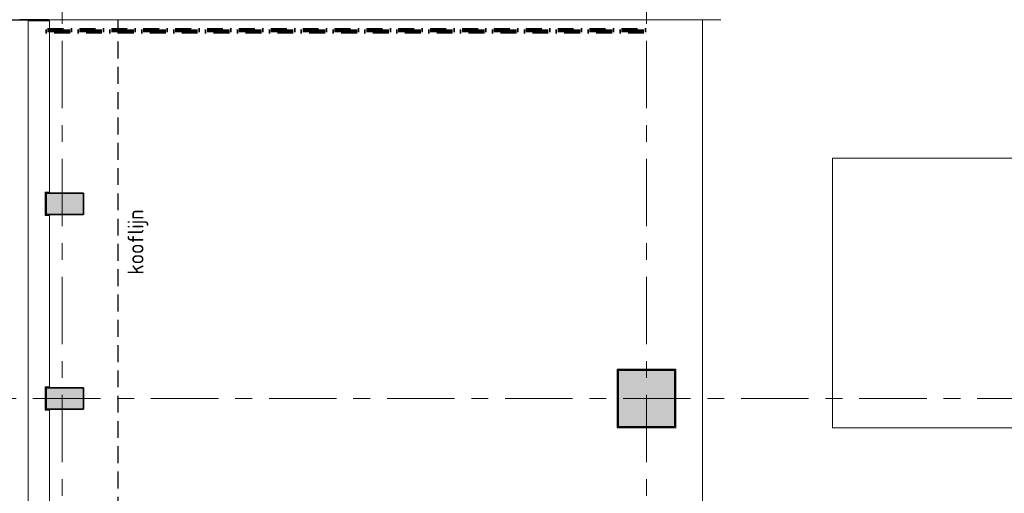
# Model space of a CAD drawing. Extents: x 3176 to 58266, y 1852 to 38199.
# Tile 90 of 256: x 37117 to 46386, y 12936 to 17395. Entities that reach past the tile are written whole.
import ezdxf

# ---------------------------------------------------------------- set-up
doc = ezdxf.new("R2010")
doc.units = 0
doc.header["$LTSCALE"] = 50
for name, pattern in [('HIDDEN2', [4.7625, 3.175, -1.5875]), ('Onderlegger 1e verdieping$0$brandscheiding 2', [6, 0, -1.5, 3, -1.5]), ('Onderlegger 1e verdieping$0$stramien', [22.225, 12.7, -3.175, 3.175, -3.175])]:
    doc.linetypes.add(name, pattern=pattern)
doc.layers.get('0').update_dxf_attribs({"linetype": 'CONTINUOUS'})
doc.layers.add('IWTEKST', color=2, linetype='CONTINUOUS')
for name, color, linetype, lineweight in [('Onderlegger 1e verdieping$0$A-FLOR-OTLN', 8, 'CONTINUOUS', 18), ('Onderlegger 1e verdieping$0$A-GENM', 8, 'CONTINUOUS', 18), ('Onderlegger 1e verdieping$0$A-GLAZ', 8, 'CONTINUOUS', 25), ('Onderlegger 1e verdieping$0$A-WALL-MBNI', 8, 'CONTINUOUS', 25), ('Onderlegger 1e verdieping$0$A-WALL-PATT', 8, 'CONTINUOUS', 50), ('Onderlegger 1e verdieping$0$I-WALL', 8, 'CONTINUOUS', 25), ('Onderlegger 1e verdieping$0$S-COLS', 8, 'CONTINUOUS', 18), ('Onderlegger 1e verdieping$0$S-GRID', 8, 'CONTINUOUS', 18)]:
    doc.layers.add(name, color=color, linetype=linetype, lineweight=lineweight)
doc.styles.get("Standard").update_dxf_attribs({"font": 'isocp.shx'})

# ---------------------------------------------------------------- blocks, each defined once
blk = doc.blocks.new('Onderlegger 1e verdieping$0$65_KU_brandscheiding_v1 - 60m 2-4475365-Plotview 1e Verdieping - schaal 1 op 100')
at = {"layer": 'Onderlegger 1e verdieping$0$A-GENM', "linetype": 'Onderlegger 1e verdieping$0$brandscheiding 2', "lineweight": 100}
for p, q in [((5640.4, -100), (0, -100)), ((0, -100), (0, -110)), ((0, -110), (5640.4, -110)), ((5640.4, -110), (5640.4, -100))]:
    blk.add_line(p, q, dxfattribs=at)
blk = doc.blocks.new('Onderlegger 1e verdieping$0$42_KA leemstuc betonkolomafwerking - Type-V66-Plotview 1e Verdieping - schaal 1 op 100')
at = {"layer": 'Onderlegger 1e verdieping$0$A-GENM'}
h = blk.add_hatch(dxfattribs=at)
h.set_pattern_fill('FP_77', color=256, style=0, pattern_type=2)
h.set_pattern_definition([(0, (-43016.6, -13828.2), (406.4, 101.6), [33.528, -271.272, 33.528, -1896.872]), (0, (-43016.6, -13828.2), (406.4, 101.6), [-338.328, -271.272, 33.528, -576.072, -1016]), (0, (-43016.6, -13828.2), (406.4, 101.6), [-1219.2, 33.528, -271.272, 33.528, -677.672]), (0, (-43016.6, -13828.2), (406.4, 101.6), [-1557.528, -169.672, 33.528, -474.472]), (120, (-42864.2, -13777.4), (-291.18818, 301.15272), [33.528, -271.272, 33.528, -1896.872]), (120, (-42864.2, -13777.4), (-291.18818, 301.15272), [-338.328, -271.272, 33.528, -576.072, -1016]), (120, (-42864.2, -13777.4), (-291.18818, 301.15272), [-1219.2, 33.528, -271.272, 33.528, -677.672]), (120, (-42864.2, -13777.4), (-291.18818, 301.15272), [-1557.528, -169.672, 33.528, -474.472]), (240, (-42813.4, -13574.2), (-115.21182, -402.75272), [33.528, -271.272, 33.528, -1896.872]), (240, (-42813.4, -13574.2), (-115.21182, -402.75272), [-338.328, -271.272, 33.528, -576.072, -1016]), (240, (-42813.4, -13574.2), (-115.21182, -402.75272), [-1219.2, 33.528, -271.272, 33.528, -677.672]), (240, (-42813.4, -13574.2), (-115.21182, -402.75272), [-1557.528, -169.672, 33.528, -474.472])])
h.paths.add_polyline_path([(-277, -277), (277, -277), (277, 277), (-277, 277)], flags=0)
h.paths.add_polyline_path([(-267, -267), (-267, 267), (267, 267), (267, -267)], flags=0)
for p, q in [((277, 277), (-277, 277)), ((-277, 277), (-277, -277)), ((-267, 267), (267, 267)), ((-267, -267), (-267, 267)), ((267, 267), (267, -267)), ((277, -277), (277, 277)), ((-277, -277), (277, -277)), ((267, -267), (-267, -267))]:
    blk.add_line(p, q, dxfattribs=at)
blk = doc.blocks.new('Onderlegger 1e verdieping$0$32_KA_vensterbank tussen publiekshal en kantoren eersteverdieping - 32_KA_vensterbank tussen publiekshal en kantoren eersteverdieping-10154749-Plotview 1e Verdieping - schaal 1 op 100')
at = {"layer": 'Onderlegger 1e verdieping$0$A-WALL-MBNI'}
for p, q in [((37386.6, 17393.2), (37116.6, 17393.2)), ((37386.6, 17383.2), (37386.6, 17393.2)), ((37356.6, 15771.2), (37366.6, 15771.2)), ((37371.6, 15771.2), (37386.6, 15771.2)), ((37356.6, 13938.2), (37366.6, 13938.2)), ((37371.6, 13938.2), (37386.6, 13938.2)), ((37366.6, 13718.2), (37356.6, 13718.2)), ((37386.6, 13718.2), (37371.6, 13718.2))]:
    blk.add_line(p, q, dxfattribs=at)
blk = doc.blocks.new('Onderlegger 1e verdieping$0$vensterbank tweede verdieping1 - vensterbank tweede verdieping-12034844-Plotview 1e Verdieping - schaal 1 op 100')
at = {"layer": 'Onderlegger 1e verdieping$0$A-GLAZ', "lineweight": 18}
for p, q in [((37396.6, 17383.2), (37196.6, 17383.2)), ((37196.6, 17383.2), (37196.6, 12042.7)), ((37396.6, 17295.2), (37396.6, 17383.2)), ((37396.6, 15771.9), (37396.6, 17285.2)), ((37356.6, 15551.2), (37356.6, 15771.9)), ((37356.6, 15771.9), (37396.6, 15771.9)), ((37396.6, 15551.2), (37356.6, 15551.2)), ((37396.6, 13938.5), (37396.6, 15551.2)), ((37356.6, 13717.9), (37356.6, 13938.5)), ((37356.6, 13938.5), (37396.6, 13938.5)), ((37396.6, 13717.9), (37356.6, 13717.9)), ((37396.6, 12105.2), (37396.6, 13717.9))]:
    blk.add_line(p, q, dxfattribs=at)
blk = doc.blocks.new('Onderlegger 1e verdieping$0$22_Leemstuc tegen borstwering - 22_Leemstuc tegen borstwering-12075136-Plotview 1e Verdieping - schaal 1 op 100')
at = {"layer": 'Onderlegger 1e verdieping$0$A-WALL-PATT', "lineweight": 25}
h = blk.add_hatch(color=256, dxfattribs=at)
h.paths.add_polyline_path([(53916.6, 2678.2), (53916.6, 2683.2), (53911.3, 2683.2), (53911.3, 2678.2)], flags=0)
h.paths.add_polyline_path([(52283.6, 2678.2), (52287.9, 2678.2), (52287.9, 2683.2), (52283.6, 2683.2)], flags=0)
h.paths.add_polyline_path([(50244.6, 2678.2), (50249.6, 2678.2), (50249.6, 2683.2), (50244.6, 2683.2)], flags=0)
h.paths.add_polyline_path([(50449.6, 2678.2), (50454.6, 2678.2), (50454.6, 2683.2), (50449.6, 2683.2)], flags=0)
h.paths.add_polyline_path([(52077.9, 2678.2), (52083.6, 2678.2), (52083.6, 2683.2), (52077.9, 2683.2)], flags=0)
h.paths.add_polyline_path([(48411.3, 2678.2), (48416.6, 2678.2), (48416.6, 2683.2), (48411.3, 2683.2), (48411.3, 2678.2)], flags=0)
h.paths.add_polyline_path([(48621.3, 2678.2), (48621.3, 2683.2), (48616.6, 2683.2), (48616.6, 2678.2)], flags=0)
h.paths.add_polyline_path([(46583.6, 2678.2), (46583.6, 2683.2), (46577.9, 2683.2), (46577.9, 2678.2)], flags=0)
h.paths.add_polyline_path([(46787.9, 2678.2), (46787.9, 2683.2), (46783.6, 2683.2), (46783.6, 2678.2)], flags=0)
h.paths.add_polyline_path([(44744.6, 2678.2), (44749.6, 2678.2), (44749.6, 2683.2), (44744.6, 2683.2), (44744.6, 2678.2)], flags=0)
h.paths.add_polyline_path([(42911.3, 2678.2), (42916.6, 2678.2), (42916.6, 2683.2), (42911.3, 2683.2), (42911.3, 2678.2)], flags=0)
h.paths.add_polyline_path([(43121.3, 2678.2), (43121.3, 2683.2), (43116.6, 2683.2), (43116.6, 2678.2)], flags=0)
h.paths.add_polyline_path([(44949.6, 2678.2), (44954.6, 2678.2), (44954.6, 2683.2), (44949.6, 2683.2)], flags=0)
h.paths.add_polyline_path([(41283.6, 2678.2), (41287.9, 2678.2), (41287.9, 2683.2), (41283.6, 2683.2)], flags=0)
h.paths.add_polyline_path([(41077.9, 2678.2), (41083.6, 2678.2), (41083.6, 2683.2), (41077.9, 2683.2), (41077.9, 2678.2)], flags=0)
h.paths.add_polyline_path([(39244.6, 2678.2), (39249.6, 2678.2), (39249.6, 2683.2), (39244.6, 2683.2), (39244.6, 2678.2)], flags=0)
h.paths.add_polyline_path([(39449.6, 2678.2), (39454.6, 2678.2), (39454.6, 2683.2), (39449.6, 2683.2)], flags=0)
h.paths.add_polyline_path([(54166.6, 2928.2), (54166.6, 2938.5), (54161.6, 2938.5), (54161.6, 2928.2)], flags=0)
h.paths.add_polyline_path([(37371.6, 2928.2), (37371.6, 2938.6), (37366.6, 2938.6), (37366.6, 2928.2)], flags=0)
h.paths.add_polyline_path([(37371.6, 4551.2), (37371.6, 4561.2), (37366.6, 4561.2), (37366.6, 4551.2)], flags=0)
h.paths.add_polyline_path([(54166.6, 4761.2), (54166.6, 4761.9), (54165.9, 4761.2)], flags=0)
h.paths.add_polyline_path([(37366.6, 4761.9), (37371.6, 4761.9), (37371.6, 4771.9), (37366.6, 4771.9)], flags=0)
h.paths.add_polyline_path([(37366.6, 6384.5), (37371.6, 6384.5), (37371.6, 6394.5), (37366.6, 6394.5)], flags=0)
h.paths.add_polyline_path([(37366.6, 6595.2), (37371.6, 6595.2), (37371.6, 6605.2), (37366.6, 6605.2)], flags=0)
h.paths.add_polyline_path([(37366.6, 8217.9), (37371.6, 8217.9), (37371.6, 8227.9), (37366.6, 8227.9), (37366.6, 8217.9)], flags=0)
h.paths.add_polyline_path([(37366.6, 8428.5), (37371.6, 8428.5), (37371.6, 8438.5), (37366.6, 8438.5)], flags=0)
h.paths.add_polyline_path([(37366.6, 10051.2), (37371.6, 10051.2), (37371.6, 10061.2), (37366.6, 10061.2)], flags=0)
h.paths.add_polyline_path([(37366.6, 10261.9), (37371.6, 10261.9), (37371.6, 10271.9), (37366.6, 10271.9)], flags=0)
h.paths.add_polyline_path([(37366.6, 11884.5), (37371.6, 11884.5), (37371.6, 11894.5), (37366.6, 11894.5)], flags=0)
h.paths.add_polyline_path([(37371.6, 12095.2), (37371.6, 12105.2), (37366.6, 12105.2), (37366.6, 12095.2)], flags=0)
h.paths.add_polyline_path([(37371.6, 13717.9), (37371.6, 13727.9), (37366.6, 13727.9), (37366.6, 13717.9)], flags=0)
h.paths.add_polyline_path([(54166.6, 13718.2), (54166.6, 13718.2), (54161.6, 13718.2)], flags=0)
h.paths.add_polyline_path([(37366.6, 13928.5), (37371.6, 13928.5), (37371.6, 13938.5), (37366.6, 13938.5)], flags=0)
h.paths.add_polyline_path([(37366.6, 15551.2), (37371.6, 15551.2), (37371.6, 15561.2), (37366.6, 15561.2)], flags=0)
h.paths.add_polyline_path([(54166.6, 15761.2), (54166.6, 15761.9), (54165.9, 15761.2)], flags=0)
h.paths.add_polyline_path([(37366.6, 15761.9), (37371.6, 15761.9), (37371.6, 15771.9), (37366.6, 15771.9)], flags=0)
h.paths.add_polyline_path([(37366.6, 17383.2), (37371.6, 17383.2), (37371.6, 17389.9), (37366.6, 17389.9)], flags=0)
h.paths.add_polyline_path([(30283.6, 19178.2), (30293.3, 19178.2), (30293.3, 19183.2), (30283.6, 19183.2)], flags=0)
h.paths.add_polyline_path([(30073.3, 19178.2), (30083.6, 19178.2), (30083.6, 19183.2), (30073.3, 19183.2)], flags=0)
h.paths.add_polyline_path([(26626.6, 19178.2), (26626.6, 19183.2), (26616.6, 19183.2), (26616.6, 19178.2)], flags=0)
h.paths.add_polyline_path([(24793.3, 19178.2), (24793.3, 19183.2), (24783.6, 19183.2), (24783.6, 19178.2)], flags=0)
h.paths.add_polyline_path([(28459.9, 19178.2), (28459.9, 19183.2), (28449.6, 19183.2), (28449.6, 19178.2)], flags=0)
h.paths.add_polyline_path([(28239.9, 19178.2), (28249.6, 19178.2), (28249.6, 19183.2), (28239.9, 19183.2)], flags=0)
h.paths.add_polyline_path([(26406.6, 19178.2), (26416.6, 19178.2), (26416.6, 19183.2), (26406.6, 19183.2)], flags=0)
h.paths.add_polyline_path([(24583.2, 19178.2), (24583.2, 19183.2), (24573.3, 19183.2), (24573.3, 19178.2)], flags=0)
h.paths.add_polyline_path([(21126.6, 19178.2), (21126.6, 19183.2), (21116.6, 19183.2), (21116.6, 19178.2)], flags=0)
h.paths.add_polyline_path([(20906.6, 19178.2), (20916.6, 19178.2), (20916.6, 19183.2), (20906.6, 19183.2)], flags=0)
h.paths.add_polyline_path([(22949.6, 19178.2), (22959.9, 19178.2), (22959.9, 19183.2), (22949.6, 19183.2)], flags=0)
h.paths.add_polyline_path([(22749.6, 19178.2), (22749.6, 19183.2), (22739.9, 19183.2), (22739.9, 19178.2)], flags=0)
h.paths.add_polyline_path([(19083.6, 19178.2), (19083.6, 19183.2), (19073.3, 19183.2), (19073.3, 19178.2)], flags=0)
h.paths.add_polyline_path([(19283.6, 19178.2), (19293.3, 19178.2), (19293.3, 19183.2), (19283.6, 19183.2)], flags=0)
h.paths.add_polyline_path([(15626.6, 19178.2), (15626.6, 19183.2), (15616.6, 19183.2), (15616.6, 19178.2)], flags=0)
h.paths.add_polyline_path([(15406.6, 19178.2), (15416.6, 19178.2), (15416.6, 19183.2), (15406.6, 19183.2)], flags=0)
h.paths.add_polyline_path([(17239.9, 19178.2), (17249.6, 19178.2), (17249.6, 19183.2), (17239.9, 19183.2), (17239.9, 19178.2)], flags=0)
h.paths.add_polyline_path([(17459.9, 19178.2), (17459.9, 19183.2), (17449.6, 19183.2), (17449.6, 19178.2)], flags=0)
h.paths.add_polyline_path([(13793.3, 19178.2), (13793.3, 19183.2), (13783.6, 19183.2), (13783.6, 19178.2)], flags=0)
h.paths.add_polyline_path([(13583.6, 19178.2), (13583.6, 19183.2), (13573.3, 19183.2), (13573.3, 19178.2)], flags=0)
h.paths.add_polyline_path([(10116.6, 19178.2), (10126.6, 19178.2), (10126.6, 19183.2), (10116.6, 19183.2)], flags=0)
h.paths.add_polyline_path([(11959.9, 19178.2), (11959.9, 19183.2), (11949.6, 19183.2), (11949.6, 19178.2)], flags=0)
h.paths.add_polyline_path([(9906.6, 19178.2), (9916.6, 19178.2), (9916.6, 19183.2), (9906.6, 19183.2)], flags=0)
h.paths.add_polyline_path([(11739.9, 19178.2), (11749.6, 19178.2), (11749.6, 19183.2), (11739.9, 19183.2)], flags=0)
h.paths.add_polyline_path([(8293.3, 19178.2), (8293.3, 19183.2), (8283.6, 19183.2), (8283.6, 19178.2)], flags=0)
h.paths.add_polyline_path([(8083.6, 19178.2), (8083.6, 19183.2), (8073.3, 19183.2), (8073.3, 19178.2)], flags=0)
h.paths.add_polyline_path([(4616.6, 19178.2), (4631.6, 19178.2), (4631.6, 19183.2), (4616.6, 19183.2)], flags=0)
h.paths.add_polyline_path([(6249.6, 19178.2), (6249.6, 19183.2), (6239.9, 19183.2), (6239.9, 19178.2)], flags=0)
h.paths.add_polyline_path([(6449.6, 19178.2), (6459.9, 19178.2), (6459.9, 19183.2), (6449.6, 19183.2)], flags=0)
h.paths.add_polyline_path([(54166.6, 19218.2), (54166.6, 19218.2), (54166.6, 19218.2)], flags=0)
h.paths.add_polyline_path([(4371.6, 19428.2), (4371.5, 19443.2), (4366.6, 19443.2), (4366.6, 19428.2)], flags=0)
h.paths.add_polyline_path([(54166.6, 19428.2), (54166.6, 19428.5), (54166.3, 19428.2)], flags=0)
h.paths.add_polyline_path([(4371.6, 21046.4), (4371.6, 21051.5), (4366.6, 21051.5), (4366.6, 21046.4)], flags=0)
h.paths.add_polyline_path([(4371.6, 21271.5), (4371.6, 21276.7), (4366.6, 21276.7), (4366.6, 21271.5)], flags=0)
h.paths.add_polyline_path([(4366.6, 22879.7), (4371.6, 22879.7), (4371.6, 22884.9), (4366.6, 22884.9)], flags=0)
h.paths.add_polyline_path([(4366.6, 23104.9), (4371.6, 23104.9), (4371.5, 23110), (4366.6, 23110)], flags=0)
h.paths.add_polyline_path([(4366.6, 24713), (4371.6, 24713), (4371.6, 24718.2), (4366.6, 24718.2), (4366.6, 24713)], flags=0)
h.paths.add_polyline_path([(54166.6, 24718.2), (54166.6, 24718.2), (54166.6, 24718.2)], flags=0)
h.paths.add_polyline_path([(4371.6, 24728.2), (4371.6, 24728.2), (4366.6, 24728.2)], flags=0)
h.paths.add_polyline_path([(54166.6, 24928.2), (54166.6, 24928.5), (54166.3, 24928.2)], flags=0)
h.paths.add_polyline_path([(4371.6, 24938.2), (4371.5, 24943.4), (4366.6, 24943.4), (4366.6, 24938.2), (4371.6, 24938.2)], flags=0)
h.paths.add_polyline_path([(4371.6, 26546.4), (4371.6, 26551.5), (4366.6, 26551.5), (4366.6, 26546.4)], flags=0)
h.paths.add_polyline_path([(4371.6, 26761.2), (4371.6, 26761.5), (4366.9, 26761.2)], flags=0)
h.paths.add_polyline_path([(4366.6, 26771.5), (4371.6, 26771.5), (4371.5, 26776.7), (4366.6, 26776.7)], flags=0)
h.paths.add_polyline_path([(4371.6, 28379.7), (4371.6, 28384.9), (4366.6, 28384.9), (4366.6, 28379.7)], flags=0)
h.paths.add_polyline_path([(4371.6, 28604.9), (4371.5, 28610), (4366.6, 28610), (4366.6, 28604.9), (4371.6, 28604.9)], flags=0)
h.paths.add_polyline_path([(4366.6, 30213), (4371.6, 30213), (4371.6, 30218.2), (4366.6, 30218.2), (4366.6, 30213)], flags=0)
h.paths.add_polyline_path([(4371.6, 30438.2), (4371.6, 30443.4), (4366.6, 30443.4), (4366.6, 30438.2)], flags=0)
h.paths.add_polyline_path([(4366.6, 32046.4), (4371.6, 32046.4), (4371.6, 32051.5), (4366.6, 32051.5)], flags=0)
h.paths.add_polyline_path([(4366.6, 32271.5), (4371.6, 32271.5), (4371.6, 32276.7), (4366.6, 32276.7)], flags=0)
h.paths.add_polyline_path([(4371.5, 33879.7), (4371.6, 33879.7), (4371.6, 33884.9), (4366.6, 33884.9), (4366.6, 33879.7)], flags=0)
h.paths.add_polyline_path([(4371.6, 34104.9), (4371.6, 34104.9), (4371.5, 34110), (4366.6, 34110), (4366.6, 34104.9)], flags=0)
h.paths.add_polyline_path([(4366.6, 35713), (4371.6, 35713), (4371.6, 35718.2), (4366.6, 35718.2), (4366.6, 35713)], flags=0)
h.paths.add_polyline_path([(52298.3, 35973.2), (52298.3, 35978.2), (52293.3, 35978.2), (52293.3, 35973.2)], flags=0)
h.paths.add_polyline_path([(53901.4, 35973.2), (53906.6, 35973.2), (53906.6, 35978.2), (53901.4, 35978.2), (53901.4, 35973.2)], flags=0)
h.paths.add_polyline_path([(52068.1, 35973.2), (52073.3, 35973.2), (52073.3, 35978.2), (52068.1, 35978.2)], flags=0)
h.paths.add_polyline_path([(50239.9, 35973.2), (50239.9, 35978.2), (50234.8, 35978.2), (50234.8, 35973.2)], flags=0)
h.paths.add_polyline_path([(50464.9, 35973.2), (50464.9, 35978.2), (50459.9, 35978.2), (50459.9, 35973.2)], flags=0)
h.paths.add_polyline_path([(48626.6, 35973.2), (48631.6, 35973.2), (48631.6, 35978.2), (48626.6, 35978.2), (48626.6, 35973.2)], flags=0)
h.paths.add_polyline_path([(48406.6, 35973.2), (48406.6, 35978.2), (48401.4, 35978.2), (48401.4, 35973.2)], flags=0)
h.paths.add_polyline_path([(46793.3, 35973.2), (46798.3, 35973.2), (46798.3, 35978.2), (46793.3, 35978.2)], flags=0)
h.paths.add_polyline_path([(46573.3, 35973.2), (46573.3, 35978.2), (46568.1, 35978.2), (46568.1, 35973.2)], flags=0)
h.paths.add_polyline_path([(44959.9, 35973.2), (44964.9, 35973.2), (44964.9, 35978.2), (44959.9, 35978.2), (44959.9, 35973.2)], flags=0)
h.paths.add_polyline_path([(44734.8, 35973.2), (44739.9, 35973.2), (44739.9, 35978.2), (44734.8, 35978.2), (44734.8, 35973.2)], flags=0)
h.paths.add_polyline_path([(43126.6, 35973.2), (43131.6, 35973.2), (43131.6, 35978.2), (43126.6, 35978.2)], flags=0)
h.paths.add_polyline_path([(42906.6, 35973.2), (42906.6, 35978.2), (42901.4, 35978.2), (42901.4, 35973.2)], flags=0)
h.paths.add_polyline_path([(41068.1, 35973.2), (41083.6, 35973.2), (41083.3, 35978.2), (41068.1, 35978.2)], flags=0)
h.paths.add_polyline_path([(41283.6, 35973.2), (41298.3, 35973.2), (41298.3, 35978.2), (41283.6, 35978.2)], flags=0)
h.paths.add_polyline_path([(39459.9, 35973.2), (39464.9, 35973.2), (39464.9, 35978.2), (39459.9, 35978.2), (39459.9, 35973.2)], flags=0)
h.paths.add_polyline_path([(39234.8, 35973.2), (39239.9, 35973.2), (39239.9, 35978.2), (39234.8, 35978.2)], flags=0)
h.paths.add_polyline_path([(35798.3, 35973.2), (35798.3, 35978.2), (35793.3, 35978.2), (35793.3, 35973.2)], flags=0)
h.paths.add_polyline_path([(37631.6, 35973.2), (37631.6, 35978.2), (37626.6, 35978.2), (37626.6, 35973.2)], flags=0)
h.paths.add_polyline_path([(37406.6, 35973.2), (37406.6, 35978.2), (37401.4, 35978.2), (37401.4, 35973.2)], flags=0)
h.paths.add_polyline_path([(35573.3, 35973.2), (35573.3, 35978.2), (35568.1, 35978.2), (35568.1, 35973.2)], flags=0)
h.paths.add_polyline_path([(33959.9, 35973.2), (33964.9, 35973.2), (33964.9, 35978.2), (33959.9, 35978.2)], flags=0)
h.paths.add_polyline_path([(33739.9, 35973.2), (33739.9, 35978.2), (33734.8, 35978.2), (33734.8, 35973.2)], flags=0)
h.paths.add_polyline_path([(32131.6, 35973.2), (32131.6, 35978.2), (32116.6, 35978.2), (32116.6, 35973.2)], flags=0)
h.paths.add_polyline_path([(31906.6, 35973.2), (31906.6, 35978.2), (31901.4, 35978.2), (31901.4, 35973.2)], flags=0)
h.paths.add_polyline_path([(28464.9, 35973.2), (28464.9, 35978.2), (28459.9, 35978.2), (28459.9, 35973.2)], flags=0)
h.paths.add_polyline_path([(30293.3, 35973.2), (30298.3, 35973.2), (30298.3, 35978.2), (30293.3, 35978.2)], flags=0)
h.paths.add_polyline_path([(30073.3, 35973.2), (30073.3, 35978.2), (30068.1, 35978.2), (30068.1, 35973.2)], flags=0)
h.paths.add_polyline_path([(28239.9, 35973.2), (28239.9, 35978.2), (28234.8, 35978.2), (28234.8, 35973.2)], flags=0)
h.paths.add_polyline_path([(26406.6, 35973.2), (26406.6, 35978.2), (26401.4, 35978.2), (26401.4, 35973.2)], flags=0)
h.paths.add_polyline_path([(26626.6, 35973.2), (26631.6, 35973.2), (26631.6, 35978.2), (26626.6, 35978.2), (26626.6, 35973.2)], flags=0)
h.paths.add_polyline_path([(24573.3, 35973.2), (24573.3, 35978.2), (24568.1, 35978.2), (24568.1, 35973.2)], flags=0)
h.paths.add_polyline_path([(24793.3, 35973.2), (24798.3, 35973.2), (24798.3, 35978.2), (24793.3, 35978.2)], flags=0)
h.paths.add_polyline_path([(22964.9, 35973.2), (22964.9, 35978.2), (22956.6, 35978.2), (22956.6, 35973.2)], flags=0)
h.paths.add_polyline_path([(19068.1, 35973.2), (19076.6, 35973.2), (19076.6, 35978.2), (19068.1, 35978.2), (19068.1, 35973.3)], flags=0)
h.paths.add_polyline_path([(17459.9, 35973.2), (17464.9, 35973.2), (17464.9, 35978.2), (17459.9, 35978.2)], flags=0)
h.paths.add_polyline_path([(17239.9, 35973.2), (17239.9, 35978.2), (17234.8, 35978.2), (17234.8, 35973.2)], flags=0)
h.paths.add_polyline_path([(15631.6, 35973.2), (15631.6, 35978.2), (15626.6, 35978.2), (15626.6, 35973.2)], flags=0)
h.paths.add_polyline_path([(15406.6, 35973.2), (15406.6, 35978.2), (15401.4, 35978.2), (15401.4, 35973.2)], flags=0)
h.paths.add_polyline_path([(13793.3, 35973.2), (13798.3, 35973.2), (13798.3, 35978.2), (13793.3, 35978.2), (13793.3, 35973.2)], flags=0)
h.paths.add_polyline_path([(13568.1, 35973.2), (13573.3, 35973.2), (13573.3, 35978.2), (13568.1, 35978.2)], flags=0)
h.paths.add_polyline_path([(11964.9, 35973.2), (11964.9, 35978.2), (11959.9, 35978.2), (11959.9, 35973.2)], flags=0)
h.paths.add_polyline_path([(10131.6, 35973.2), (10131.6, 35978.2), (10126.6, 35978.2), (10126.6, 35973.2)], flags=0)
h.paths.add_polyline_path([(11739.9, 35973.2), (11739.9, 35978.2), (11734.8, 35978.2), (11734.8, 35973.2)], flags=0)
h.paths.add_polyline_path([(9906.6, 35973.2), (9906.6, 35978.2), (9901.4, 35978.2), (9901.4, 35973.2)], flags=0)
h.paths.add_polyline_path([(8073.3, 35973.2), (8073.3, 35978.2), (8068.1, 35978.2), (8068.1, 35973.2)], flags=0)
h.paths.add_polyline_path([(8293.3, 35973.2), (8298.3, 35973.2), (8298.3, 35978.2), (8293.3, 35978.2), (8293.3, 35973.2)], flags=0)
h.paths.add_polyline_path([(6459.9, 35973.2), (6464.9, 35973.2), (6464.9, 35978.2), (6459.9, 35978.2), (6459.9, 35973.2)], flags=0)
h.paths.add_polyline_path([(6234.8, 35973.2), (6239.9, 35973.2), (6239.9, 35978.2), (6234.8, 35978.2)], flags=0)
h.paths.add_polyline_path([(4631.6, 35973.2), (4631.6, 35978.2), (4626.6, 35978.2), (4626.6, 35973.2)], flags=0)
at = {"layer": 'Onderlegger 1e verdieping$0$A-WALL-MBNI'}
for p, q in [((37366.6, 17389.9), (37371.6, 17389.9)), ((37366.6, 17383.2), (37366.6, 17389.9)), ((37371.6, 17389.9), (37371.6, 17383.2)), ((37366.6, 15761.9), (37366.6, 15771.9)), ((37366.6, 15761.9), (37371.6, 15761.9)), ((37371.6, 15771.9), (37371.6, 15761.9)), ((37366.6, 15551.2), (37366.6, 15561.2)), ((37371.6, 15561.2), (37371.6, 15551.2)), ((37366.6, 13928.5), (37366.6, 13938.5)), ((37366.6, 13928.5), (37371.6, 13928.5)), ((37371.6, 13938.5), (37371.6, 13928.5)), ((37371.6, 13727.9), (37366.6, 13727.9)), ((37366.6, 13717.9), (37366.6, 13727.9)), ((37371.6, 13727.9), (37371.6, 13717.9))]:
    blk.add_line(p, q, dxfattribs=at)
blk = doc.blocks.new('Onderlegger 1e verdieping')
at = {"layer": 'Onderlegger 1e verdieping$0$S-COLS', "lineweight": 5}
for points in [[(37366.6, 15561.2), (37716.6, 15561.2), (37716.6, 15761.2), (37366.6, 15761.2), (37366.6, 15656.8)], [(43283.6, 13561.2), (43283.6, 14095.2), (42749.6, 14095.2), (42749.6, 13561.2)], [(37366.6, 13728.2), (37716.6, 13728.2), (37716.6, 13928.2), (37366.6, 13928.2)]]:
    blk.add_hatch(color=256, dxfattribs=at).paths.add_polyline_path(points, flags=0)
at = {"layer": 'Onderlegger 1e verdieping$0$A-FLOR-OTLN'}
for p, q in [((43542.9, 17394.9), (37366.6, 17394.9)), ((37366.6, 17394.9), (37366.6, 17393.2)), ((43716.6, 17394.9), (43542.9, 17394.9)), ((43542.9, 8855.2), (43542.9, 17394.9)), ((43543.6, 8855.2), (43543.6, 17393.2)), ((43543.6, 17393.2), (43716.6, 17393.2)), ((43716.6, 17393.2), (43716.6, 17394.9)), ((44766.6, 16091.2), (46766.6, 16091.2)), ((44766.6, 13551.2), (44766.6, 16091.2)), ((46766.6, 13551.2), (44766.6, 13551.2))]:
    blk.add_line(p, q, dxfattribs=at)
at = {"layer": 'Onderlegger 1e verdieping$0$I-WALL'}
blk.add_line((37042.6, 17394.9), (37366.6, 17394.9), dxfattribs=at)
at = {"layer": 'Onderlegger 1e verdieping$0$S-COLS', "lineweight": 35}
for p, q in [((37716.6, 15761.2), (37366.6, 15761.2)), ((37366.6, 15761.2), (37366.6, 15561.2)), ((37716.6, 15561.2), (37716.6, 15761.2)), ((37366.6, 15561.2), (37716.6, 15561.2)), ((43283.6, 14095.2), (42749.6, 14095.2)), ((42749.6, 14095.2), (42749.6, 13561.2)), ((43283.6, 13561.2), (43283.6, 14095.2)), ((37716.6, 13928.2), (37366.6, 13928.2)), ((37366.6, 13928.2), (37366.6, 13728.2)), ((37716.6, 13728.2), (37716.6, 13928.2)), ((37366.6, 13728.2), (37716.6, 13728.2)), ((42749.6, 13561.2), (43283.6, 13561.2))]:
    blk.add_line(p, q, dxfattribs=at)
at = {"layer": 'Onderlegger 1e verdieping$0$S-GRID', "linetype": 'Onderlegger 1e verdieping$0$stramien'}
for p, q in [((37516.6, 37199.4), (37516.6, 1851.9)), ((43016.6, 37199.4), (43016.6, 1851.9)), ((36129.9, 13828.2), (55473.5, 13828.2))]:
    blk.add_line(p, q, dxfattribs=at)
at = {"layer": 'Onderlegger 1e verdieping$0$A-GENM', "linetype": 'Onderlegger 1e verdieping$0$brandscheiding 2', "lineweight": 100}
blk.add_blockref('Onderlegger 1e verdieping$0$65_KU_brandscheiding_v1 - 60m 2-4475365-Plotview 1e Verdieping - schaal 1 op 100', (37366.2, 17395.2), dxfattribs=at)
at = {"layer": 'Onderlegger 1e verdieping$0$A-GENM'}
blk.add_blockref('Onderlegger 1e verdieping$0$42_KA leemstuc betonkolomafwerking - Type-V66-Plotview 1e Verdieping - schaal 1 op 100', (43016.6, 13828.2), dxfattribs=at)
at = {"layer": 'Onderlegger 1e verdieping$0$A-GLAZ'}
blk.add_blockref('Onderlegger 1e verdieping$0$vensterbank tweede verdieping1 - vensterbank tweede verdieping-12034844-Plotview 1e Verdieping - schaal 1 op 100', (0, 0), dxfattribs=at)
at = {"layer": 'Onderlegger 1e verdieping$0$A-WALL-MBNI'}
for name in ['Onderlegger 1e verdieping$0$22_Leemstuc tegen borstwering - 22_Leemstuc tegen borstwering-12075136-Plotview 1e Verdieping - schaal 1 op 100', 'Onderlegger 1e verdieping$0$32_KA_vensterbank tussen publiekshal en kantoren eersteverdieping - 32_KA_vensterbank tussen publiekshal en kantoren eersteverdieping-10154749-Plotview 1e Verdieping - schaal 1 op 100']:
    blk.add_blockref(name, (0, 0), dxfattribs=at)

msp = doc.modelspace()

# ---------------------------------------------------------------- linework, layer by layer
at = {"layer": 'IWTEKST', "linetype": 'HIDDEN2'}
msp.add_line((38044.6, 3218.2), (38044.6, 17395.2), dxfattribs=at)

# ---------------------------------------------------------------- block references
msp.add_blockref('Onderlegger 1e verdieping', (0, 0))

# ---------------------------------------------------------------- texts
at = {"layer": 'IWTEKST', "insert": (38132.5, 14994.7), "char_height": 150, "width": 3405, "attachment_point": 1, "rotation": 90}
msp.add_mtext('kooflijn', dxfattribs=at)

doc.saveas('drawing.dxf')
